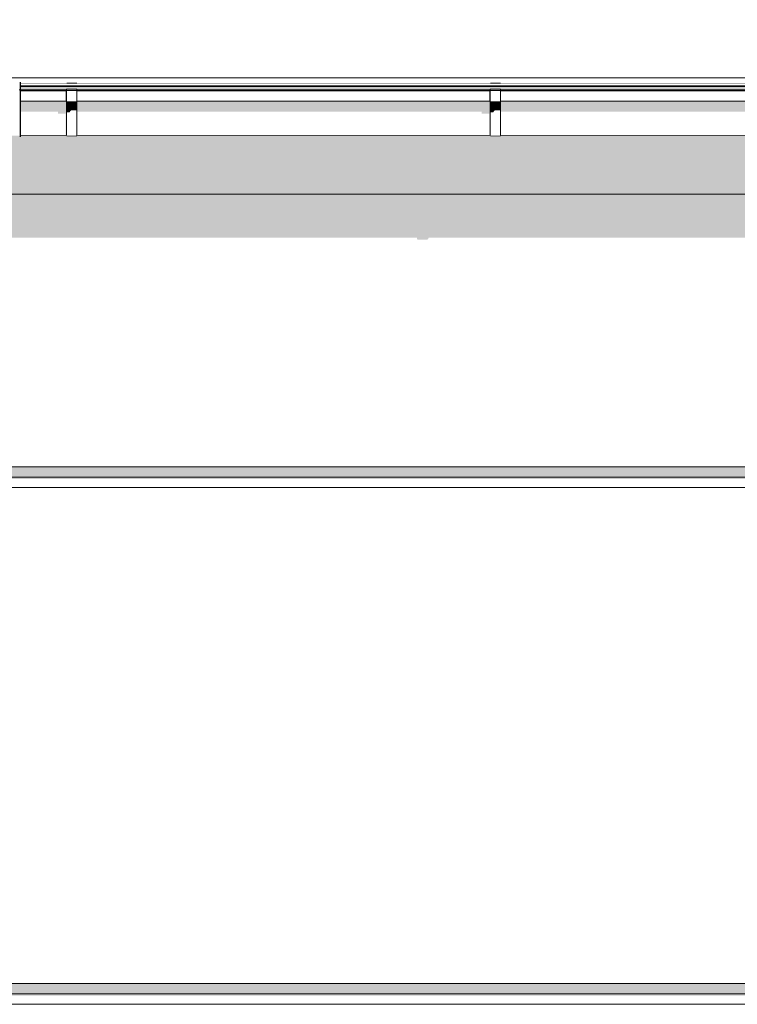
# Model space of a CAD drawing. Header units: millimetres. Extents: x 11 to 58287, y -2 to 19922.
# Tile 60 of 86: x 28481 to 29870, y 15592 to 17497. Entities that reach past the tile are written whole.
import ezdxf

# ---------------------------------------------------------------- set-up
doc = ezdxf.new("R2010")
doc.units = ezdxf.units.MM
doc.header["$MEASUREMENT"] = 0
doc.linetypes.add('Wipeout_Contour', pattern=[1000, 0, -1000])
for name, color, linetype in [('Nowe_A__DACHY', 7, 'Continuous'), ('Nowe_A__SCIANY', 7, 'Continuous'), ('Nowe_A_WN_WYPOSAZENIE', 7, 'Continuous')]:
    doc.layers.add(name, color=color, linetype=linetype)
for name, color, linetype, lineweight in [('Nowe_A__DACHY_Nr_pióra__92', 7, 'Continuous', 13), ('Nowe_A__SCIANY_Nr_pióra__87', 7, 'Continuous', 13), ('Nowe_A_WN_WYPOSAZENIE_Nr_pióra__2', 7, 'Continuous', 13)]:
    doc.layers.add(name, color=color, linetype=linetype, lineweight=lineweight)

# ---------------------------------------------------------------- blocks, each defined once
blk = doc.blocks.new('ElemPrzekroju_2_1', base_point=(46338.2, 11312))
at = {"color": 254, "linetype": 'Wipeout_Contour', "lineweight": 0, "ltscale": 460591.834637}
blk.add_wipeout([(28131.6, 17121.1), (28134.6, 17121.1), (28134.6, 17041.1), (28131.6, 17041.1), (28131.6, 16632), (40450.5, 16632), (40450.5, 17041.1), (40448.2, 17041.1), (40448.2, 17121.1), (40450.5, 17121.1), (40450.5, 17159.6), (28131.6, 17159.6)], dxfattribs=at).dxf.layer = 'Nowe_A__SCIANY'
at = {"color": 254, "linetype": 'Wipeout_Contour', "lineweight": 0, "ltscale": 152815.570963}
blk.add_wipeout([(28131.6, 16632), (28131.6, 16612), (40450.5, 16612), (40450.5, 16632)], dxfattribs=at).dxf.layer = 'Nowe_A__SCIANY'
at = {"layer": 'Nowe_A__SCIANY', "linetype": 'Continuous', "lineweight": 0, "true_color": 0x000000}
for points in [[(28131.6, 17159.6), (28131.6, 17121.1), (28134.6, 17121.1), (28134.6, 17075), (28229.6, 17075), (28230.3, 17071.7), (28250.3, 17071.7), (28252.6, 17075), (28321.6, 17075), (28326.8, 17053.1), (28329.8, 17053.1), (28345.2, 17075), (28429.6, 17075), (28430.3, 17071.7), (28450.3, 17071.7), (28452.6, 17075), (29249.6, 17075), (29250.3, 17071.7), (29270.3, 17071.7), (29272.6, 17075), (30069.6, 17075), (30070.3, 17071.7), (30090.3, 17071.7), (30092.6, 17075), (30889.6, 17075), (30890.3, 17071.7), (30910.3, 17071.7), (30912.6, 17075), (31709.6, 17075), (31710.3, 17071.7), (31730.3, 17071.7), (31732.6, 17075), (32529.6, 17075), (32530.3, 17071.7), (32550.3, 17071.7), (32552.6, 17075), (33349.6, 17075), (33350.3, 17071.7), (33370.3, 17071.7), (33372.6, 17075), (34169.5, 17075), (34170.3, 17071.7), (34190.3, 17071.7), (34192.6, 17075), (34261.6, 17075), (34266.8, 17053.1), (34269.8, 17053.1), (34285.2, 17075), (34369.5, 17075), (34370.3, 17071.7), (34390.3, 17071.7), (34392.6, 17075), (35123.2, 17075), (35123.9, 17071.7), (35143.9, 17071.7), (35146.2, 17075), (35876.8, 17075), (35877.5, 17071.7), (35897.5, 17071.7), (35899.9, 17075), (36630.4, 17075), (36631.1, 17071.7), (36651.1, 17071.7), (36653.5, 17075), (37384, 17075), (37384.8, 17071.7), (37404.8, 17071.7), (37407.1, 17075), (38137.6, 17075), (38138.4, 17071.7), (38158.4, 17071.7), (38160.7, 17075), (38891.2, 17075), (38892, 17071.7), (38912, 17071.7), (38914.3, 17075), (39644.8, 17075), (39645.6, 17071.7), (39665.6, 17071.7), (39667.9, 17075), (40276, 17075), (40276.5, 17072.8), (40338.5, 17000), (40338.5, 16959.1), (40337.1, 16956.1), (40334.1, 16936.6), (40334.1, 16856.6), (40338.5, 16844.7), (40338.5, 16632), (40450.5, 16632), (40450.5, 17041.1), (40448.2, 17041.1), (40448.2, 17121.1), (40450.5, 17121.1), (40450.5, 17159.6)], [(28131.6, 16632), (28131.6, 16612), (40450.5, 16612), (40450.5, 16632)]]:
    blk.add_hatch(color=18, dxfattribs=at).paths.add_polyline_path(points)
at = {"layer": 'Nowe_A__SCIANY_Nr_pióra__87', "color": 7, "linetype": 'Continuous', "lineweight": 13}
blk.add_line((28131.6, 16632), (40450.5, 16632), dxfattribs=at)
at = {"color": 254, "linetype": 'Wipeout_Contour', "lineweight": 0, "ltscale": 152780.036503}
blk.add_wipeout([(28131.6, 16612), (28131.6, 16592), (40450.5, 16592), (40450.5, 16612)], dxfattribs=at).dxf.layer = 'Nowe_A__SCIANY'
at = {"layer": 'Nowe_A__SCIANY_Nr_pióra__87', "color": 7, "linetype": 'Continuous', "lineweight": 13}
blk.add_line((28131.6, 16612), (40450.5, 16612), dxfattribs=at)
at = {"color": 254, "linetype": 'Wipeout_Contour', "lineweight": 0, "ltscale": 151929.9724}
blk.add_wipeout([(28131.6, 16592), (28131.6, 15632), (40450.5, 15632), (40450.5, 16592)], dxfattribs=at).dxf.layer = 'Nowe_A__SCIANY'
at = {"layer": 'Nowe_A__SCIANY', "linetype": 'Continuous', "lineweight": 0, "true_color": 0x000000}
blk.add_hatch(color=18, dxfattribs=at).paths.add_polyline_path([(28131.6, 16608.6), (40321.9, 16608.6), (40338.5, 16592), (40450.5, 16592), (40450.5, 16612), (28131.6, 16612)])
at = {"layer": 'Nowe_A__SCIANY_Nr_pióra__87', "color": 7, "linetype": 'Continuous', "lineweight": 13}
blk.add_line((28131.6, 16592), (40450.5, 16592), dxfattribs=at)
at = {"color": 254, "linetype": 'Wipeout_Contour', "lineweight": 0, "ltscale": 302161.015242}
blk.add_wipeout([(28131.6, 15632), (28131.6, 15621.1), (28134.6, 15621.1), (28134.6, 15612), (40448.2, 15612), (40448.2, 15621.1), (40450.5, 15621.1), (40450.5, 15632)], dxfattribs=at).dxf.layer = 'Nowe_A__SCIANY'
at = {"layer": 'Nowe_A__SCIANY', "linetype": 'Continuous', "lineweight": 0, "true_color": 0x000000}
blk.add_hatch(color=18, dxfattribs=at).paths.add_polyline_path([(28131.6, 15632), (28131.6, 15621.1), (28134.6, 15621.1), (28134.6, 15612), (40448.2, 15612), (40448.2, 15621.1), (40450.5, 15621.1), (40450.5, 15632)])
at = {"layer": 'Nowe_A__SCIANY_Nr_pióra__87', "color": 7, "linetype": 'Continuous', "lineweight": 13}
blk.add_line((28131.6, 15632), (40450.5, 15632), dxfattribs=at)
at = {"color": 254, "linetype": 'Wipeout_Contour', "lineweight": 0, "ltscale": 151047.957702}
blk.add_wipeout([(40448.2, 15612), (28134.6, 15612), (28134.6, 15592), (40448.2, 15592)], dxfattribs=at).dxf.layer = 'Nowe_A__SCIANY'
at = {"layer": 'Nowe_A__SCIANY_Nr_pióra__87', "color": 7, "linetype": 'Continuous', "lineweight": 13}
blk.add_line((28134.6, 15612), (40448.2, 15612), dxfattribs=at)
at = {"color": 254, "linetype": 'Wipeout_Contour', "lineweight": 0, "ltscale": 301185.882707}
blk.add_wipeout([(28131.6, 14632), (40450.5, 14632), (40450.5, 15541.1), (40448.2, 15541.1), (40448.2, 15592), (28134.6, 15592), (28134.6, 15541.1), (28131.6, 15541.1)], dxfattribs=at).dxf.layer = 'Nowe_A__SCIANY'
at = {"layer": 'Nowe_A__SCIANY', "linetype": 'Continuous', "lineweight": 0, "true_color": 0x000000}
blk.add_hatch(color=18, dxfattribs=at).paths.add_polyline_path([(28134.6, 15608.6), (40321.9, 15608.6), (40338.5, 15592), (40448.2, 15592), (40448.2, 15612), (28134.6, 15612)])
at = {"layer": 'Nowe_A__SCIANY_Nr_pióra__87', "color": 7, "linetype": 'Continuous', "lineweight": 13}
blk.add_line((28134.6, 15592), (40448.2, 15592), dxfattribs=at)
blk = doc.blocks.new('ElemPrzekroju_11_1', base_point=(46338.2, 11312))
at = {"color": 254, "linetype": 'Wipeout_Contour', "lineweight": 0, "ltscale": 133442.344248}
blk.add_wipeout([(28481.6, 17376.6), (28481.6, 17361.5), (28483.1, 17361.5), (28483.1, 17376.6)], dxfattribs=at).dxf.layer = 'Nowe_A_WN_WYPOSAZENIE'
at = {"color": 254, "linetype": 'Wipeout_Contour', "lineweight": 0, "ltscale": 133331.476398}
blk.add_wipeout([(28483.1, 17361.5), (28481.6, 17361.5), (28481.6, 17269.9), (28483.1, 17269.9)], dxfattribs=at).dxf.layer = 'Nowe_A_WN_WYPOSAZENIE'
at = {"layer": 'Nowe_A_WN_WYPOSAZENIE_Nr_pióra__2', "color": 7, "linetype": 'Continuous', "lineweight": 13}
for p, q in [((28483.1, 17376.6), (28483.1, 17361.5)), ((28483.1, 17361.5), (28481.6, 17361.5)), ((28483.1, 17361.5), (28483.1, 17269.9)), ((28483.1, 17269.9), (28481.6, 17269.9))]:
    blk.add_line(p, q, dxfattribs=at)
blk = doc.blocks.new('ElemPrzekroju_14_1', base_point=(46338.2, 11312))
at = {"color": 254, "linetype": 'Wipeout_Contour', "lineweight": 0, "ltscale": 133437.221656}
blk.add_wipeout([(28480.1, 17376.6), (28480.1, 17361.5), (28481.6, 17361.5), (28481.6, 17376.6)], dxfattribs=at).dxf.layer = 'Nowe_A_WN_WYPOSAZENIE'
at = {"color": 254, "linetype": 'Wipeout_Contour', "lineweight": 0, "ltscale": 133326.34954}
blk.add_wipeout([(28480.1, 17361.5), (28480.1, 17269.9), (28481.6, 17269.9), (28481.6, 17361.5)], dxfattribs=at).dxf.layer = 'Nowe_A_WN_WYPOSAZENIE'
at = {"color": 254, "linetype": 'Wipeout_Contour', "lineweight": 0, "ltscale": 143835.469184}
blk.add_wipeout([(28483.1, 17369), (34420.1, 17369), (34420.1, 17373.9), (28483.1, 17373.9)], dxfattribs=at).dxf.layer = 'Nowe_A_WN_WYPOSAZENIE'
at = {"color": 254, "linetype": 'Wipeout_Contour', "lineweight": 0, "ltscale": 143829.667534}
blk.add_wipeout([(28483.1, 17369), (28483.1, 17368), (34420.1, 17368), (34420.1, 17369)], dxfattribs=at).dxf.layer = 'Nowe_A_WN_WYPOSAZENIE'
at = {"layer": 'Nowe_A_WN_WYPOSAZENIE', "linetype": 'Continuous', "lineweight": 0, "true_color": 0x000000}
blk.add_hatch(color=18, dxfattribs=at).paths.add_polyline_path([(28483.1, 17369), (28483.1, 17368), (34420.1, 17368), (34420.1, 17369)])
at = {"color": 254, "linetype": 'Wipeout_Contour', "lineweight": 0, "ltscale": 1293797.438378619}
blk.add_wipeout([(28483.1, 17368), (28483.1, 17361), (28571.6, 17361), (28571.6, 17362.7), (28591.6, 17362.7), (28591.6, 17361), (29391.6, 17361), (29391.6, 17362.7), (29411.6, 17362.7), (29411.6, 17361), (30211.6, 17361), (30211.6, 17362.7), (30231.6, 17362.7), (30231.6, 17361), (31031.6, 17361), (31031.6, 17362.7), (31051.6, 17362.7), (31051.6, 17361), (31851.6, 17361), (31851.6, 17362.7), (31871.6, 17362.7), (31871.6, 17361), (32671.6, 17361), (32671.6, 17362.7), (32691.6, 17362.7), (32691.6, 17361), (33491.6, 17361), (33491.6, 17362.7), (33511.6, 17362.7), (33511.6, 17361), (34311.6, 17361), (34311.6, 17362.7), (34331.6, 17362.7), (34331.6, 17361), (34420.1, 17361), (34420.1, 17368)], dxfattribs=at).dxf.layer = 'Nowe_A_WN_WYPOSAZENIE'
at = {"color": 254, "linetype": 'Wipeout_Contour', "lineweight": 0, "ltscale": 133793.114227}
blk.add_wipeout([(28571.6, 17373.9), (28591.6, 17373.9), (28591.6, 17375.4), (28571.6, 17375.4)], dxfattribs=at).dxf.layer = 'Nowe_A_WN_WYPOSAZENIE'
at = {"color": 254, "linetype": 'Wipeout_Contour', "lineweight": 0, "ltscale": 136606.4974}
blk.add_wipeout([(29391.6, 17375.4), (29391.6, 17373.9), (29411.6, 17373.9), (29411.6, 17375.4)], dxfattribs=at).dxf.layer = 'Nowe_A_WN_WYPOSAZENIE'
at = {"color": 254, "linetype": 'Wipeout_Contour', "lineweight": 0, "ltscale": 133577.263932}
blk.add_wipeout([(28483.1, 17361), (28483.1, 17359.1), (28571.6, 17359.1), (28571.6, 17361)], dxfattribs=at).dxf.layer = 'Nowe_A_WN_WYPOSAZENIE'
at = {"color": 254, "linetype": 'Wipeout_Contour', "lineweight": 0, "ltscale": 135169.523214}
blk.add_wipeout([(29391.6, 17361), (28591.6, 17361), (28591.6, 17359.1), (29391.6, 17359.1)], dxfattribs=at).dxf.layer = 'Nowe_A_WN_WYPOSAZENIE'
at = {"color": 254, "linetype": 'Wipeout_Contour', "lineweight": 0, "ltscale": 137993.727192}
blk.add_wipeout([(29411.6, 17359.1), (30211.6, 17359.1), (30211.6, 17361), (29411.6, 17361)], dxfattribs=at).dxf.layer = 'Nowe_A_WN_WYPOSAZENIE'
at = {"layer": 'Nowe_A_WN_WYPOSAZENIE', "linetype": 'Continuous', "lineweight": 0, "true_color": 0x000000}
for points in [[(28571.6, 17373.9), (28591.6, 17373.9), (28591.6, 17375.4), (28571.6, 17375.4)], [(29391.6, 17375.4), (29391.6, 17373.9), (29411.6, 17373.9), (29411.6, 17375.4)]]:
    blk.add_hatch(color=18, dxfattribs=at).paths.add_polyline_path(points)
at = {"layer": 'Nowe_A_WN_WYPOSAZENIE_Nr_pióra__2', "color": 7, "linetype": 'Continuous', "lineweight": 13}
for p, q in [((34420.1, 17373.9), (28483.1, 17373.9)), ((28571.6, 17375.4), (28571.6, 17373.9)), ((28591.6, 17375.4), (28571.6, 17375.4)), ((28591.6, 17375.4), (28591.6, 17373.9)), ((29391.6, 17375.4), (29391.6, 17373.9)), ((29411.6, 17375.4), (29391.6, 17375.4)), ((29411.6, 17375.4), (29411.6, 17373.9))]:
    blk.add_line(p, q, dxfattribs=at)
at = {"color": 254, "linetype": 'Wipeout_Contour', "lineweight": 0, "ltscale": 133554.873355}
blk.add_wipeout([(28483.1, 17339.4), (28571.6, 17339.4), (28571.6, 17359.1), (28483.1, 17359.1)], dxfattribs=at).dxf.layer = 'Nowe_A_WN_WYPOSAZENIE'
at = {"color": 254, "linetype": 'Wipeout_Contour', "lineweight": 0, "ltscale": 135147.39422}
blk.add_wipeout([(28591.6, 17339.4), (29391.6, 17339.4), (29391.6, 17359.1), (28591.6, 17359.1)], dxfattribs=at).dxf.layer = 'Nowe_A_WN_WYPOSAZENIE'
at = {"color": 254, "linetype": 'Wipeout_Contour', "lineweight": 0, "ltscale": 137972.051262}
blk.add_wipeout([(30211.6, 17359.1), (29411.6, 17359.1), (29411.6, 17339.4), (30211.6, 17339.4)], dxfattribs=at).dxf.layer = 'Nowe_A_WN_WYPOSAZENIE'
at = {"layer": 'Nowe_A_WN_WYPOSAZENIE_Nr_pióra__2', "color": 7, "linetype": 'Continuous', "lineweight": 13}
for p in [(28481.6, 17376.6), (28480.1, 17361.5)]:
    blk.add_line(p, (28481.6, 17361.5), dxfattribs=at)
at = {"color": 254, "linetype": 'Wipeout_Contour', "lineweight": 0, "ltscale": 133765.72379}
blk.add_wipeout([(28591.6, 17362.7), (28571.6, 17362.7), (28571.6, 17360.3), (28591.6, 17360.3)], dxfattribs=at).dxf.layer = 'Nowe_A_WN_WYPOSAZENIE'
at = {"color": 254, "linetype": 'Wipeout_Contour', "lineweight": 0, "ltscale": 136579.671189}
blk.add_wipeout([(29411.6, 17362.7), (29391.6, 17362.7), (29391.6, 17360.3), (29411.6, 17360.3)], dxfattribs=at).dxf.layer = 'Nowe_A_WN_WYPOSAZENIE'
at = {"color": 254, "linetype": 'Wipeout_Contour', "lineweight": 0, "ltscale": 133530.038837}
blk.add_wipeout([(28483.1, 17335.2), (28571.6, 17335.2), (28571.6, 17339.4), (28483.1, 17339.4)], dxfattribs=at).dxf.layer = 'Nowe_A_WN_WYPOSAZENIE'
at = {"color": 254, "linetype": 'Wipeout_Contour', "lineweight": 0, "ltscale": 135122.849769}
blk.add_wipeout([(28591.6, 17339.4), (28591.6, 17335.2), (29391.6, 17335.2), (29391.6, 17339.4)], dxfattribs=at).dxf.layer = 'Nowe_A_WN_WYPOSAZENIE'
at = {"color": 254, "linetype": 'Wipeout_Contour', "lineweight": 0, "ltscale": 137948.009355}
blk.add_wipeout([(29411.6, 17335.2), (30211.6, 17335.2), (30211.6, 17339.4), (29411.6, 17339.4)], dxfattribs=at).dxf.layer = 'Nowe_A_WN_WYPOSAZENIE'
at = {"layer": 'Nowe_A_WN_WYPOSAZENIE', "linetype": 'Continuous', "lineweight": 0, "true_color": 0x000000}
for points in [[(28483.1, 17335.2), (28571.6, 17335.2), (28571.6, 17339.4), (28483.1, 17339.4)], [(28591.6, 17339.4), (28591.6, 17335.2), (29391.6, 17335.2), (29391.6, 17339.4)], [(29411.6, 17335.2), (30211.6, 17335.2), (30211.6, 17339.4), (29411.6, 17339.4)]]:
    blk.add_hatch(color=18, dxfattribs=at).paths.add_polyline_path(points)
at = {"color": 254, "linetype": 'Wipeout_Contour', "lineweight": 0, "ltscale": 133461.089449}
blk.add_wipeout([(28483.1, 17335.2), (28483.1, 17272.9), (28571.6, 17272.9), (28571.6, 17335.2)], dxfattribs=at).dxf.layer = 'Nowe_A_WN_WYPOSAZENIE'
at = {"color": 254, "linetype": 'Wipeout_Contour', "lineweight": 0, "ltscale": 135054.707059}
blk.add_wipeout([(28591.6, 17272.9), (29391.6, 17272.9), (29391.6, 17335.2), (28591.6, 17335.2)], dxfattribs=at).dxf.layer = 'Nowe_A_WN_WYPOSAZENIE'
at = {"color": 254, "linetype": 'Wipeout_Contour', "lineweight": 0, "ltscale": 137881.263674}
blk.add_wipeout([(29411.6, 17272.9), (30211.6, 17272.9), (30211.6, 17335.2), (29411.6, 17335.2)], dxfattribs=at).dxf.layer = 'Nowe_A_WN_WYPOSAZENIE'
at = {"layer": 'Nowe_A_WN_WYPOSAZENIE_Nr_pióra__2', "color": 7, "linetype": 'Continuous', "lineweight": 13}
for p in [(28481.6, 17361.5), (28480.1, 17269.9)]:
    blk.add_line(p, (28481.6, 17269.9), dxfattribs=at)
at = {"color": 254, "linetype": 'Wipeout_Contour', "lineweight": 0, "ltscale": 133740.405037}
blk.add_wipeout([(28591.6, 17360.3), (28571.6, 17360.3), (28571.6, 17338.3), (28591.6, 17338.3)], dxfattribs=at).dxf.layer = 'Nowe_A_WN_WYPOSAZENIE'
at = {"color": 254, "linetype": 'Wipeout_Contour', "lineweight": 0, "ltscale": 136554.874255}
blk.add_wipeout([(29411.6, 17360.3), (29391.6, 17360.3), (29391.6, 17338.3), (29411.6, 17338.3)], dxfattribs=at).dxf.layer = 'Nowe_A_WN_WYPOSAZENIE'
at = {"layer": 'Nowe_A_WN_WYPOSAZENIE', "linetype": 'Continuous', "lineweight": 0, "true_color": 0x000000}
for points in [[(34420.1, 17368), (28483.1, 17368), (28483.1, 17361.5), (28571.6, 17361.5), (28571.6, 17362.7), (28591.6, 17362.7), (28591.6, 17361.5), (29391.6, 17361.5), (29391.6, 17362.7), (29411.6, 17362.7), (29411.6, 17361.5), (30211.6, 17361.5), (30211.6, 17362.7), (30231.6, 17362.7), (30231.6, 17361.5), (31031.6, 17361.5), (31031.6, 17362.7), (31051.6, 17362.7), (31051.6, 17361.5), (31851.6, 17361.5), (31851.6, 17362.7), (31871.6, 17362.7), (31871.6, 17361.5), (32671.6, 17361.5), (32671.6, 17362.7), (32691.6, 17362.7), (32691.6, 17361.5), (33491.6, 17361.5), (33491.6, 17362.7), (33511.6, 17362.7), (33511.6, 17361.5), (34311.6, 17361.5), (34311.6, 17362.7), (34331.6, 17362.7), (34331.6, 17361.5), (34410.3, 17361.5), (34409.9, 17361), (34420.1, 17361)], [(28570.6, 17361), (28570.6, 17359.1), (28571.6, 17359.1), (28571.6, 17361)], [(29390.6, 17361), (29390.6, 17359.1), (29391.6, 17359.1), (29391.6, 17361)]]:
    blk.add_hatch(color=18, dxfattribs=at).paths.add_polyline_path(points)
at = {"layer": 'Nowe_A_WN_WYPOSAZENIE_Nr_pióra__2', "color": 7, "linetype": 'Continuous', "lineweight": 13}
for p, q in [((34420.1, 17369), (28483.1, 17369)), ((34420.1, 17368), (28483.1, 17368)), ((28571.6, 17361), (28483.1, 17361)), ((28571.6, 17359.1), (28483.1, 17359.1)), ((28571.6, 17362.7), (28571.6, 17360.3)), ((28591.6, 17362.7), (28571.6, 17362.7)), ((28591.6, 17360.3), (28571.6, 17360.3)), ((28591.6, 17362.7), (28591.6, 17360.3)), ((29391.6, 17361), (28591.6, 17361)), ((29391.6, 17359.1), (28591.6, 17359.1)), ((29391.6, 17362.7), (29391.6, 17360.3)), ((29411.6, 17362.7), (29391.6, 17362.7)), ((29411.6, 17360.3), (29391.6, 17360.3)), ((29411.6, 17362.7), (29411.6, 17360.3)), ((30211.6, 17361), (29411.6, 17361)), ((30211.6, 17359.1), (29411.6, 17359.1))]:
    blk.add_line(p, q, dxfattribs=at)
at = {"color": 254, "linetype": 'Wipeout_Contour', "lineweight": 0, "ltscale": 133713.18697}
blk.add_wipeout([(28591.6, 17338.3), (28571.6, 17338.3), (28571.6, 17334.1), (28591.6, 17334.1)], dxfattribs=at).dxf.layer = 'Nowe_A_WN_WYPOSAZENIE'
at = {"color": 254, "linetype": 'Wipeout_Contour', "lineweight": 0, "ltscale": 136528.217199}
blk.add_wipeout([(29411.6, 17338.3), (29391.6, 17338.3), (29391.6, 17334.1), (29411.6, 17334.1)], dxfattribs=at).dxf.layer = 'Nowe_A_WN_WYPOSAZENIE'
at = {"layer": 'Nowe_A_WN_WYPOSAZENIE', "linetype": 'Continuous', "lineweight": 0, "true_color": 0x000000}
for points in [[(28591.6, 17338.3), (28571.6, 17338.3), (28571.6, 17334.1), (28591.6, 17334.1)], [(29411.6, 17338.3), (29391.6, 17338.3), (29391.6, 17334.1), (29411.6, 17334.1)]]:
    blk.add_hatch(color=18, dxfattribs=at).paths.add_polyline_path(points)
at = {"color": 254, "linetype": 'Wipeout_Contour', "lineweight": 0, "ltscale": 133643.936668}
blk.add_wipeout([(28571.6, 17271.4), (28591.6, 17271.4), (28591.6, 17334.1), (28571.6, 17334.1)], dxfattribs=at).dxf.layer = 'Nowe_A_WN_WYPOSAZENIE'
at = {"color": 254, "linetype": 'Wipeout_Contour', "lineweight": 0, "ltscale": 136460.396101}
blk.add_wipeout([(29391.6, 17271.4), (29411.6, 17271.4), (29411.6, 17334.1), (29391.6, 17334.1)], dxfattribs=at).dxf.layer = 'Nowe_A_WN_WYPOSAZENIE'
at = {"layer": 'Nowe_A_WN_WYPOSAZENIE', "linetype": 'Continuous', "lineweight": 0, "true_color": 0x000000}
for points in [[(28570.6, 17359.1), (28569.6, 17357.5), (28569.6, 17339.4), (28571.6, 17339.4), (28571.6, 17359.1)], [(29390.6, 17359.1), (29389.6, 17357.5), (29389.6, 17339.4), (29391.6, 17339.4), (29391.6, 17359.1)], [(28483.1, 17335.2), (28483.1, 17319.1), (28555.2, 17319.1), (28555.2, 17315.1), (28569.6, 17315.1), (28569.6, 17272.9), (28571.6, 17272.9), (28571.6, 17335.2)], [(28591.6, 17335.2), (28591.6, 17319.1), (29375.2, 17319.1), (29375.2, 17315.1), (29389.6, 17315.1), (29389.6, 17272.9), (29391.6, 17272.9), (29391.6, 17335.2)], [(29411.6, 17335.2), (29411.6, 17319.1), (30195.2, 17319.1), (30195.2, 17315.1), (30209.6, 17315.1), (30209.6, 17272.9), (30211.6, 17272.9), (30211.6, 17335.2)], [(28571.6, 17334.1), (28571.6, 17317.9), (28577.2, 17317.9), (28580.7, 17321.9), (28591.6, 17321.9), (28591.6, 17334.1)], [(29391.6, 17334.1), (29391.6, 17317.9), (29397.2, 17317.9), (29400.7, 17321.9), (29411.6, 17321.9), (29411.6, 17334.1)]]:
    blk.add_hatch(color=18, dxfattribs=at).paths.add_polyline_path(points)
at = {"layer": 'Nowe_A_WN_WYPOSAZENIE_Nr_pióra__2', "color": 7, "linetype": 'Continuous', "lineweight": 13}
for p, q in [((28571.6, 17360.3), (28571.6, 17338.3)), ((28591.6, 17360.3), (28591.6, 17338.3)), ((29391.6, 17360.3), (29391.6, 17338.3)), ((29411.6, 17360.3), (29411.6, 17338.3)), ((28571.6, 17339.4), (28483.1, 17339.4)), ((28571.6, 17338.3), (28571.6, 17334.1)), ((28591.6, 17338.3), (28571.6, 17338.3)), ((29391.6, 17339.4), (28591.6, 17339.4)), ((28591.6, 17338.3), (28591.6, 17334.1)), ((29391.6, 17338.3), (29391.6, 17334.1)), ((29411.6, 17338.3), (29391.6, 17338.3)), ((30211.6, 17339.4), (29411.6, 17339.4)), ((29411.6, 17338.3), (29411.6, 17334.1)), ((28571.6, 17334.1), (28571.6, 17271.4)), ((28591.6, 17334.1), (28571.6, 17334.1)), ((28591.6, 17334.1), (28591.6, 17271.4)), ((29391.6, 17334.1), (29391.6, 17271.4)), ((29411.6, 17334.1), (29391.6, 17334.1)), ((29411.6, 17334.1), (29411.6, 17271.4)), ((28571.6, 17272.9), (28483.1, 17272.9)), ((28591.6, 17271.4), (28571.6, 17271.4)), ((29391.6, 17272.9), (28591.6, 17272.9)), ((29411.6, 17271.4), (29391.6, 17271.4)), ((30211.6, 17272.9), (29411.6, 17272.9))]:
    blk.add_line(p, q, dxfattribs=at)
blk = doc.blocks.new('ElemPrzekroju_30_1', base_point=(46338.2, 11312))
at = {"color": 254, "linetype": 'Wipeout_Contour', "lineweight": 0, "ltscale": 542030.39943}
blk.add_wipeout([(9808.2, 19402), (9808.2, 17384.3), (46868.2, 17384.3), (46868.2, 17678.1), (46138.2, 17678.1), (46138.2, 17689.6), (46868.2, 17689.6), (46868.2, 17989.6), (46477.9, 17989.6), (46477.9, 18715.6), (46868.2, 18715.6), (46868.2, 19402)], dxfattribs=at).dxf.layer = 'Nowe_A__DACHY'
at = {"color": 254, "linetype": 'Wipeout_Contour', "lineweight": 0, "ltscale": 3111083.933999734}
blk.add_wipeout([(28131.6, 17166.9), (40450.5, 17166.9), (40450.5, 17187.9), (40418, 17272.9), (39806.8, 17272.9), (39806.8, 17271.4), (39786.8, 17271.4), (39786.8, 17272.9), (39053.2, 17272.9), (39053.2, 17271.4), (39033.2, 17271.4), (39033.2, 17272.9), (38299.6, 17272.9), (38299.6, 17271.4), (38279.6, 17271.4), (38279.6, 17272.9), (37546, 17272.9), (37546, 17271.4), (37526, 17271.4), (37526, 17272.9), (36792.4, 17272.9), (36792.4, 17271.4), (36772.4, 17271.4), (36772.4, 17272.9), (36038.8, 17272.9), (36038.8, 17271.4), (36018.8, 17271.4), (36018.8, 17272.9), (35285.2, 17272.9), (35285.2, 17271.4), (35265.2, 17271.4), (35265.2, 17272.9), (34531.6, 17272.9), (34531.6, 17271.4), (34511.6, 17271.4), (34511.6, 17272.9), (34423.1, 17272.9), (34423.1, 17269.9), (34420.1, 17269.9), (34420.1, 17272.9), (34331.6, 17272.9), (34331.6, 17271.4), (34311.6, 17271.4), (34311.6, 17272.9), (33511.6, 17272.9), (33511.6, 17271.4), (33491.6, 17271.4), (33491.6, 17272.9), (32691.6, 17272.9), (32691.6, 17271.4), (32671.6, 17271.4), (32671.6, 17272.9), (31871.6, 17272.9), (31871.6, 17271.4), (31851.6, 17271.4), (31851.6, 17272.9), (31051.6, 17272.9), (31051.6, 17271.4), (31031.6, 17271.4), (31031.6, 17272.9), (30231.6, 17272.9), (30231.6, 17271.4), (30211.6, 17271.4), (30211.6, 17272.9), (29411.6, 17272.9), (29411.6, 17271.4), (29391.6, 17271.4), (29391.6, 17272.9), (28591.6, 17272.9), (28591.6, 17271.4), (28571.6, 17271.4), (28571.6, 17272.9), (28483.1, 17272.9), (28483.1, 17269.9), (28480.1, 17269.9), (28480.1, 17272.9), (28391.6, 17272.9), (28391.6, 17271.4), (28371.6, 17271.4), (28371.6, 17272.9), (28164.1, 17272.9), (28131.6, 17187.9)], dxfattribs=at).dxf.layer = 'Nowe_A__DACHY'
at = {"color": 254, "linetype": 'Wipeout_Contour', "lineweight": 0, "ltscale": 8003029.971057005}
blk.add_wipeout([(46868.2, 17384.3), (9808.2, 17384.3), (9808.2, 17373.9), (9898.2, 17373.9), (9898.2, 17375.4), (9918.2, 17375.4), (9918.2, 17373.9), (10686.6, 17373.9), (10686.6, 17375.4), (10706.6, 17375.4), (10706.6, 17373.9), (11474.9, 17373.9), (11474.9, 17375.4), (11494.9, 17375.4), (11494.9, 17373.9), (12263.2, 17373.9), (12263.2, 17375.4), (12283.2, 17375.4), (12283.2, 17373.9), (13051.6, 17373.9), (13051.6, 17375.4), (13071.6, 17375.4), (13071.6, 17373.9), (13839.9, 17373.9), (13839.9, 17375.4), (13859.9, 17375.4), (13859.9, 17373.9), (14628.3, 17373.9), (14628.3, 17375.4), (14648.3, 17375.4), (14648.3, 17373.9), (15416.6, 17373.9), (15416.6, 17375.4), (15436.6, 17375.4), (15436.6, 17373.9), (16082.4, 17373.9), (16082.4, 17375.4), (16247.4, 17375.4), (16247.4, 17373.9), (16313.4, 17373.9), (16313.4, 17376.6), (16316.4, 17376.6), (16316.4, 17373.9), (16404.9, 17373.9), (16404.9, 17375.4), (16424.9, 17375.4), (16424.9, 17373.9), (17224.9, 17373.9), (17224.9, 17375.4), (17244.9, 17375.4), (17244.9, 17373.9), (18044.9, 17373.9), (18044.9, 17375.4), (18064.9, 17375.4), (18064.9, 17373.9), (18864.9, 17373.9), (18864.9, 17375.4), (18884.9, 17375.4), (18884.9, 17373.9), (19684.9, 17373.9), (19684.9, 17375.4), (19704.9, 17375.4), (19704.9, 17373.9), (20504.9, 17373.9), (20504.9, 17375.4), (20524.9, 17375.4), (20524.9, 17373.9), (21324.9, 17373.9), (21324.9, 17375.4), (21344.9, 17375.4), (21344.9, 17373.9), (22144.9, 17373.9), (22144.9, 17375.4), (22164.9, 17375.4), (22164.9, 17373.9), (22253.4, 17373.9), (22253.4, 17376.6), (22254.9, 17376.6), (22254.9, 17373.9), (22344.9, 17373.9), (22344.9, 17375.4), (22364.9, 17375.4), (22364.9, 17373.9), (23098.2, 17373.9), (23098.2, 17375.4), (23118.2, 17375.4), (23118.2, 17373.9), (23851.6, 17373.9), (23851.6, 17375.4), (23871.6, 17375.4), (23871.6, 17373.9), (24604.9, 17373.9), (24604.9, 17375.4), (24624.9, 17375.4), (24624.9, 17373.9), (25358.3, 17373.9), (25358.3, 17375.4), (25378.3, 17375.4), (25378.3, 17373.9), (26111.6, 17373.9), (26111.6, 17375.4), (26131.6, 17375.4), (26131.6, 17373.9), (26864.9, 17373.9), (26864.9, 17375.4), (26884.9, 17375.4), (26884.9, 17373.9), (27618.3, 17373.9), (27618.3, 17375.4), (27638.3, 17375.4), (27638.3, 17373.9), (27999.1, 17373.9), (27999.1, 17375.4), (28164.1, 17375.4), (28164.1, 17373.9), (28371.6, 17373.9), (28371.6, 17375.4), (28391.6, 17375.4), (28391.6, 17373.9), (28480.1, 17373.9), (28480.1, 17376.6), (28483.1, 17376.6), (28483.1, 17373.9), (28571.6, 17373.9), (28571.6, 17375.4), (28591.6, 17375.4), (28591.6, 17373.9), (29391.6, 17373.9), (29391.6, 17375.4), (29411.6, 17375.4), (29411.6, 17373.9), (30211.6, 17373.9), (30211.6, 17375.4), (30231.6, 17375.4), (30231.6, 17373.9), (31031.6, 17373.9), (31031.6, 17375.4), (31051.6, 17375.4), (31051.6, 17373.9), (31851.6, 17373.9), (31851.6, 17375.4), (31871.6, 17375.4), (31871.6, 17373.9), (32671.6, 17373.9), (32671.6, 17375.4), (32691.6, 17375.4), (32691.6, 17373.9), (33491.6, 17373.9), (33491.6, 17375.4), (33511.6, 17375.4), (33511.6, 17373.9), (34311.6, 17373.9), (34311.6, 17375.4), (34331.6, 17375.4), (34331.6, 17373.9), (34420.1, 17373.9), (34420.1, 17376.6), (34423.1, 17376.6), (34423.1, 17373.9), (34511.6, 17373.9), (34511.6, 17375.4), (34531.6, 17375.4), (34531.6, 17373.9), (35265.2, 17373.9), (35265.2, 17375.4), (35285.2, 17375.4), (35285.2, 17373.9), (36018.8, 17373.9), (36018.8, 17375.4), (36038.8, 17375.4), (36038.8, 17373.9), (36772.4, 17373.9), (36772.4, 17375.4), (36792.4, 17375.4), (36792.4, 17373.9), (37526, 17373.9), (37526, 17375.4), (37546, 17375.4), (37546, 17373.9), (38279.6, 17373.9), (38279.6, 17375.4), (38299.6, 17375.4), (38299.6, 17373.9), (39033.2, 17373.9), (39033.2, 17375.4), (39053.2, 17375.4), (39053.2, 17373.9), (39786.8, 17373.9), (39786.8, 17375.4), (39806.8, 17375.4), (39806.8, 17373.9), (40418, 17373.9), (40418, 17375.4), (40583, 17375.4), (40583, 17373.9), (40649, 17373.9), (40649, 17376.6), (40652, 17376.6), (40652, 17373.9), (40740.5, 17373.9), (40740.5, 17375.4), (40760.5, 17375.4), (40760.5, 17373.9), (41492.7, 17373.9), (41492.7, 17375.4), (41512.7, 17375.4), (41512.7, 17373.9), (42244.9, 17373.9), (42244.9, 17375.4), (42264.9, 17375.4), (42264.9, 17373.9), (42997.1, 17373.9), (42997.1, 17375.4), (43017.1, 17375.4), (43017.1, 17373.9), (43749.4, 17373.9), (43749.4, 17375.4), (43769.4, 17375.4), (43769.4, 17373.9), (44501.6, 17373.9), (44501.6, 17375.4), (44521.6, 17375.4), (44521.6, 17373.9), (45253.8, 17373.9), (45253.8, 17375.4), (45273.8, 17375.4), (45273.8, 17373.9), (46006, 17373.9), (46006, 17375.4), (46026, 17375.4), (46026, 17373.9), (46758.2, 17373.9), (46758.2, 17375.4), (46778.2, 17375.4), (46778.2, 17373.9), (46868.2, 17373.9)], dxfattribs=at).dxf.layer = 'Nowe_A__DACHY'
at = {"color": 254, "linetype": 'Wipeout_Contour', "lineweight": 0, "ltscale": 153789.937413}
blk.add_wipeout([(28131.6, 17159.6), (40450.5, 17159.6), (40450.5, 17166.9), (28131.6, 17166.9)], dxfattribs=at).dxf.layer = 'Nowe_A__DACHY'
at = {"layer": 'Nowe_A__DACHY', "linetype": 'Continuous', "lineweight": 0, "true_color": 0x000000}
for points in [[(28131.6, 17166.9), (40450.5, 17166.9), (40450.5, 17187.9), (40418, 17272.9), (39806.8, 17272.9), (39806.8, 17271.4), (39786.8, 17271.4), (39786.8, 17272.9), (39053.2, 17272.9), (39053.2, 17271.4), (39033.2, 17271.4), (39033.2, 17272.9), (38299.6, 17272.9), (38299.6, 17271.4), (38279.6, 17271.4), (38279.6, 17272.9), (37546, 17272.9), (37546, 17271.4), (37526, 17271.4), (37526, 17272.9), (36792.4, 17272.9), (36792.4, 17271.4), (36772.4, 17271.4), (36772.4, 17272.9), (36038.8, 17272.9), (36038.8, 17271.4), (36018.8, 17271.4), (36018.8, 17272.9), (35285.2, 17272.9), (35285.2, 17271.4), (35265.2, 17271.4), (35265.2, 17272.9), (34531.6, 17272.9), (34531.6, 17271.4), (34511.6, 17271.4), (34511.6, 17272.9), (34423.1, 17272.9), (34423.1, 17269.9), (34420.1, 17269.9), (34420.1, 17272.9), (34331.6, 17272.9), (34331.6, 17271.4), (34311.6, 17271.4), (34311.6, 17272.9), (33511.6, 17272.9), (33511.6, 17271.4), (33491.6, 17271.4), (33491.6, 17272.9), (32691.6, 17272.9), (32691.6, 17271.4), (32671.6, 17271.4), (32671.6, 17272.9), (31871.6, 17272.9), (31871.6, 17271.4), (31851.6, 17271.4), (31851.6, 17272.9), (31051.6, 17272.9), (31051.6, 17271.4), (31031.6, 17271.4), (31031.6, 17272.9), (30231.6, 17272.9), (30231.6, 17271.4), (30211.6, 17271.4), (30211.6, 17272.9), (29411.6, 17272.9), (29411.6, 17271.4), (29391.6, 17271.4), (29391.6, 17272.9), (28591.6, 17272.9), (28591.6, 17271.4), (28571.6, 17271.4), (28571.6, 17272.9), (28483.1, 17272.9), (28483.1, 17269.9), (28480.1, 17269.9), (28480.1, 17272.9), (28391.6, 17272.9), (28391.6, 17271.4), (28371.6, 17271.4), (28371.6, 17272.9), (28164.1, 17272.9), (28131.6, 17187.9)], [(28131.6, 17159.6), (40450.5, 17159.6), (40450.5, 17166.9), (28131.6, 17166.9)]]:
    blk.add_hatch(color=18, dxfattribs=at).paths.add_polyline_path(points)
at = {"layer": 'Nowe_A__DACHY_Nr_pióra__92', "color": 7, "linetype": 'Continuous', "lineweight": 13}
for p, q in [((9808.2, 17384.3), (46868.2, 17384.3)), ((40450.5, 17159.6), (28131.6, 17159.6))]:
    blk.add_line(p, q, dxfattribs=at)

msp = doc.modelspace()

# ---------------------------------------------------------------- block references
at = {"layer": 'Nowe_A__SCIANY', "lineweight": 0}
msp.add_blockref('ElemPrzekroju_2_1', (46338.2, 11312), dxfattribs=at)
at = {"layer": 'Nowe_A_WN_WYPOSAZENIE', "lineweight": 0}
msp.add_blockref('ElemPrzekroju_11_1', (46338.2, 11312), dxfattribs=at)

# ---------------------------------------------------------------- next in the draw order: block references
msp.add_blockref('ElemPrzekroju_14_1', (46338.2, 11312), dxfattribs=at)

# ---------------------------------------------------------------- next in the draw order: block references
at = {"layer": 'Nowe_A__DACHY', "lineweight": 0}
msp.add_blockref('ElemPrzekroju_30_1', (46338.2, 11312), dxfattribs=at)

doc.saveas('drawing.dxf')
